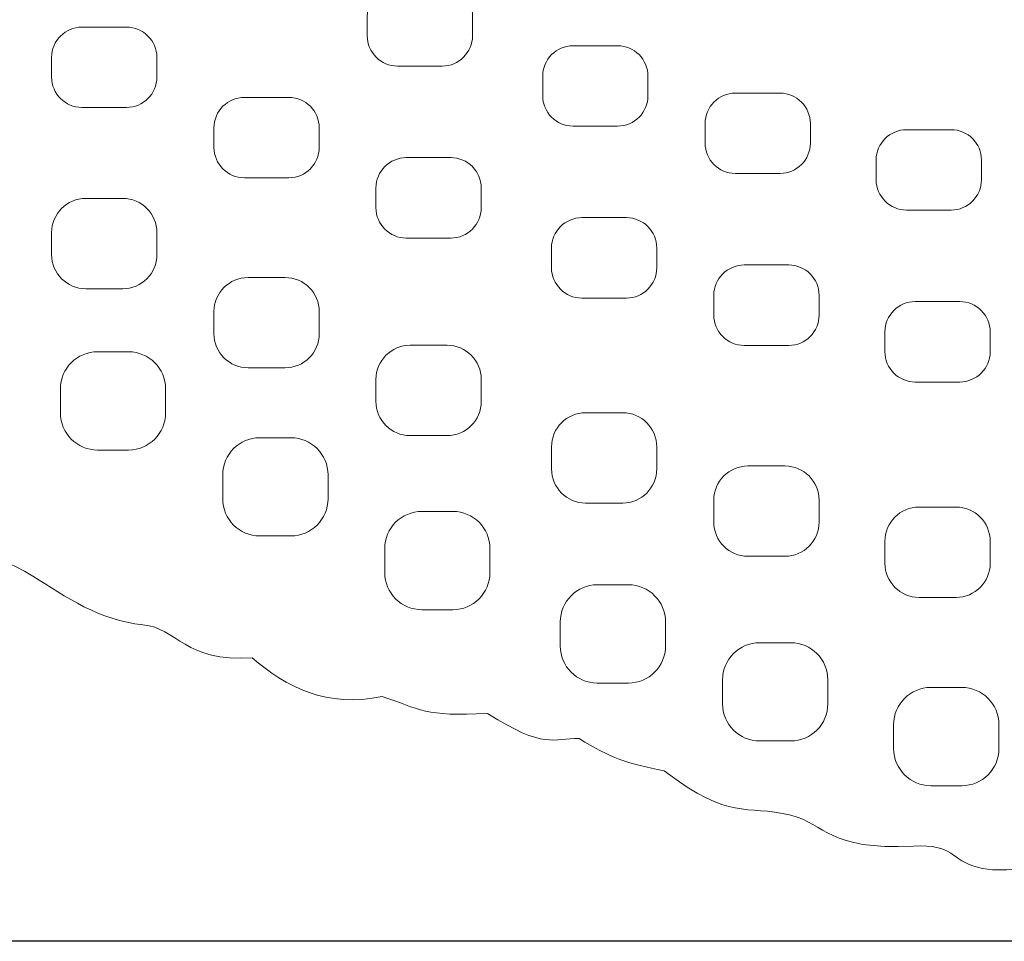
# Model space of a CAD drawing. Header units: millimetres. Extents: x -2387 to -702, y -1632 to 716.
# Tile 3 of 41: x -1261 to -1132, y -1632 to -1512. Entities that reach past the tile are written whole.
import ezdxf

# ---------------------------------------------------------------- set-up
doc = ezdxf.new("R2010")
doc.units = ezdxf.units.MM
doc.header["$MEASUREMENT"] = 0
doc.layers.add('COTAS', color=1, linetype='Continuous')
doc.layers.add('TATI', color=7, linetype='Continuous')
doc.dimstyles.get("Standard").update_dxf_attribs({"dimtxt": 20, "dimasz": 20, "dimexe": 7, "dimexo": 4, "dimgap": 12, "dimtad": 0, "dimtoh": 1, "dimdec": 0, "dimzin": 0, "dimdsep": 46, "dimtxsty": 'Standard', "dimcen": 0.09, "dimadec": 0, "dimazin": 0, "dimtfac": 1, "dimtdec": 0, "dimtofl": 0, "dimtmove": 0, "dimatfit": 3, "dimfxl": 1, "dimtolj": 1, "dimtzin": 0, "dimarcsym": 0})

# ---------------------------------------------------------------- blocks, each defined once
blk = doc.blocks.new('*D2')
at = {"layer": 'COTAS', "color": 0, "lineweight": -2, "transparency": 16777216}
for p, q in [((-1205.68, -1412.03), (-1368.81, -1412.03)), ((-1361.81, -1432.03), (-1361.81, -1485.01)), ((-1361.81, -1611.99), (-1361.81, -1559.01)), ((-1025.2, -1631.99), (-1368.81, -1631.99))]:
    blk.add_line(p, q, dxfattribs=at)
at = {"layer": 'COTAS', "color": 0, "transparency": 16777216}
for points in [[(-1365.14, -1432.03), (-1358.47, -1432.03), (-1361.81, -1412.03)], [(-1365.14, -1611.99), (-1358.47, -1611.99), (-1361.81, -1631.99)]]:
    blk.add_solid(points, dxfattribs=at)
at = {"layer": 'Defpoints', "color": 0, "transparency": 16777216}
for p in [(-1201.68, -1412.03), (-1361.81, -1631.99), (-1021.2, -1631.99)]:
    blk.add_point(p, dxfattribs=at)
at = {"layer": 'COTAS', "color": 0, "transparency": 16777216, "insert": (-1361.81, -1522.01), "char_height": 20, "attachment_point": 5, "rotation": 90}
blk.add_mtext('\\A1;220', dxfattribs=at)

msp = doc.modelspace()

# ---------------------------------------------------------------- linework, layer by layer
at = {"layer": 'TATI', "lineweight": 9}
for points, knots in [([(-1173.69, -1424.94), (-1174.92, -1408.98), (-1069.41, -1412.67), (-1044.28, -1411.94), (-1044.28, -1411.94), (-1015.19, -1411.1), (-936.67, -1414.76), (-916.55, -1416.56), (-916.55, -1416.56), (-912.94, -1416.88), (-886.5, -1417.4), (-884.51, -1428.74), (-884.51, -1428.74), (-873.53, -1429.92), (-868.82, -1438.04), (-857.37, -1437.35), (-857.37, -1437.35), (-839.17, -1439.43), (-851.75, -1446.46), (-823.25, -1444.36), (-823.25, -1444.36), (-815.3, -1445.56), (-812.55, -1449.4), (-805.96, -1449.6), (-805.96, -1449.6), (-802.93, -1449.69), (-797.59, -1454.69), (-796.06, -1455.1), (-796.06, -1455.1), (-789.31, -1456.88), (-782.08, -1463.8), (-775.83, -1471.93), (-775.83, -1471.93), (-774.03, -1474.27), (-769.74, -1477.44), (-768.49, -1479.09), (-768.49, -1479.09), (-763.34, -1485.91), (-758.96, -1492.66), (-760.56, -1510.26), (-760.56, -1510.26), (-761.35, -1519), (-759.21, -1525.33), (-765.71, -1534.85), (-765.71, -1534.85), (-769.89, -1545.66), (-774.85, -1545.94), (-784.21, -1555.42), (-784.21, -1555.42), (-793.63, -1564.95), (-796.19, -1566.79), (-807.55, -1573.08), (-807.55, -1573.08), (-814.21, -1576.76), (-812.8, -1577.33), (-819.63, -1579.04), (-819.63, -1579.04), (-823.37, -1579.97), (-825.09, -1586.06), (-834.27, -1586.57), (-834.27, -1586.57), (-841.4, -1594.55), (-845.43, -1592.72), (-849.72, -1593.74), (-849.72, -1593.74), (-853.73, -1596.89), (-857.04, -1597.99), (-863.11, -1599.14), (-863.11, -1599.14), (-870.35, -1603.04), (-871.01, -1602.74), (-877.91, -1603.54), (-877.91, -1603.54), (-878.76, -1605.15), (-883.44, -1606.41), (-889.34, -1607.88), (-889.34, -1607.88), (-896.28, -1612.51), (-896.76, -1611.8), (-903.74, -1612.46), (-903.74, -1612.46), (-904.64, -1612.55), (-906.05, -1615.92), (-919.34, -1617.22), (-919.34, -1617.22), (-924.55, -1620.5), (-928.17, -1620.57), (-932.38, -1620.05), (-932.38, -1620.05), (-936.44, -1622.8), (-939.48, -1622.92), (-943.49, -1622.27), (-943.49, -1622.27), (-950.47, -1625.82), (-953.78, -1623.04), (-956.82, -1623.99), (-956.82, -1623.99), (-960.54, -1625.15), (-970.74, -1625.46), (-973.58, -1624.75), (-973.58, -1624.75), (-975.71, -1625.96), (-983.21, -1628.06), (-988.38, -1627.4), (-988.38, -1627.4), (-992.89, -1626.82), (-998.27, -1629.58), (-1005.35, -1629.08), (-1005.35, -1629.08), (-1014.25, -1630.55), (-1016.05, -1630.63), (-1024.06, -1629.61), (-1024.06, -1629.61), (-1030.62, -1630.89), (-1036.72, -1631.19), (-1040.37, -1630.37), (-1040.37, -1630.37), (-1045.13, -1630.61), (-1046.84, -1630.89), (-1053.87, -1631.15), (-1053.87, -1631.15), (-1059.14, -1631.83), (-1062.33, -1630.8), (-1067.61, -1629.66), (-1067.61, -1629.66), (-1073.02, -1630.87), (-1078.32, -1630.08), (-1082.36, -1628.04), (-1082.36, -1628.04), (-1091.63, -1628.93), (-1094.07, -1628.54), (-1099.43, -1625.87), (-1099.43, -1625.87), (-1105.91, -1626.42), (-1109.97, -1628.38), (-1115.59, -1624.2), (-1115.59, -1624.2), (-1119.43, -1623.59), (-1121.95, -1626.29), (-1127.11, -1622.39), (-1127.11, -1622.39), (-1128.87, -1622.11), (-1132.33, -1623.24), (-1135.84, -1622.34), (-1135.84, -1622.34), (-1139.35, -1621.44), (-1138.84, -1619.28), (-1144.19, -1619.57), (-1144.19, -1619.57), (-1155.41, -1620.16), (-1155.55, -1616.7), (-1160.15, -1615.57), (-1160.15, -1615.57), (-1166.35, -1614.05), (-1167.79, -1616.47), (-1176.68, -1609.77), (-1176.68, -1609.77), (-1181.34, -1608.9), (-1183.75, -1608.06), (-1187.75, -1605.57), (-1187.75, -1605.57), (-1191.21, -1605.49), (-1192.24, -1607.07), (-1199.71, -1602.29), (-1199.71, -1602.29), (-1207.85, -1602.78), (-1208.58, -1601.7), (-1213.44, -1600.09), (-1213.44, -1600.09), (-1220.58, -1601.59), (-1226.07, -1598.86), (-1230.4, -1595.03), (-1230.4, -1595.03), (-1239.2, -1595.67), (-1240.19, -1591.17), (-1244.64, -1590.74), (-1244.64, -1590.74), (-1250.33, -1590.19), (-1254.66, -1587.13), (-1259, -1584.39), (-1259, -1584.39), (-1265.03, -1580.57), (-1266.74, -1582.9), (-1274.61, -1576.64), (-1274.61, -1576.64), (-1274.61, -1576.64), (-1285.95, -1565.97), (-1285.95, -1565.97), (-1285.95, -1565.97), (-1288.12, -1564.07), (-1297.27, -1561.29), (-1295.37, -1553.52), (-1295.37, -1553.52), (-1301.69, -1549.94), (-1301.4, -1542.83), (-1301.69, -1540.72), (-1301.69, -1540.72), (-1305.12, -1538.59), (-1306.08, -1530.18), (-1306.24, -1526.84), (-1306.24, -1526.84), (-1306.37, -1523.95), (-1311.46, -1522.26), (-1310.6, -1516.58), (-1310.6, -1516.58), (-1310.6, -1516.58), (-1309.17, -1510.47), (-1309.17, -1510.47), (-1309.17, -1510.47), (-1310.27, -1505.27), (-1312.4, -1501.91), (-1306.64, -1494.4), (-1306.64, -1494.4), (-1304.52, -1491.62), (-1307.5, -1486.28), (-1303.98, -1479.12), (-1303.98, -1479.12), (-1296.8, -1464.51), (-1281.89, -1458.44), (-1270, -1451.27), (-1270, -1451.27), (-1264.78, -1448.12), (-1243.2, -1443.32), (-1235.13, -1439.64), (-1235.13, -1439.64), (-1226.38, -1435.66), (-1225.24, -1436.56), (-1219.3, -1436.75), (-1219.3, -1436.75), (-1219.3, -1436.75), (-1209.93, -1433.05), (-1209.93, -1433.05), (-1209.93, -1433.05), (-1206.31, -1431.62), (-1204.06, -1434.28), (-1200.25, -1431.66), (-1200.25, -1431.66), (-1195.56, -1428.43), (-1173.64, -1425.59), (-1173.69, -1424.94)], [0, 0, 0, 0, 0.016393, 0.016393, 0.016393, 0.016393, 0.032787, 0.032787, 0.032787, 0.032787, 0.04918, 0.04918, 0.04918, 0.04918, 0.065574, 0.065574, 0.065574, 0.065574, 0.081967, 0.081967, 0.081967, 0.081967, 0.098361, 0.098361, 0.098361, 0.098361, 0.114754, 0.114754, 0.114754, 0.114754, 0.131148, 0.131148, 0.131148, 0.131148, 0.147541, 0.147541, 0.147541, 0.147541, 0.163934, 0.163934, 0.163934, 0.163934, 0.180328, 0.180328, 0.180328, 0.180328, 0.196721, 0.196721, 0.196721, 0.196721, 0.213115, 0.213115, 0.213115, 0.213115, 0.229508, 0.229508, 0.229508, 0.229508, 0.245902, 0.245902, 0.245902, 0.245902, 0.262295, 0.262295, 0.262295, 0.262295, 0.278689, 0.278689, 0.278689, 0.278689, 0.295082, 0.295082, 0.295082, 0.295082, 0.311475, 0.311475, 0.311475, 0.311475, 0.327869, 0.327869, 0.327869, 0.327869, 0.344262, 0.344262, 0.344262, 0.344262, 0.360656, 0.360656, 0.360656, 0.360656, 0.377049, 0.377049, 0.377049, 0.377049, 0.393443, 0.393443, 0.393443, 0.393443, 0.409836, 0.409836, 0.409836, 0.409836, 0.42623, 0.42623, 0.42623, 0.42623, 0.442623, 0.442623, 0.442623, 0.442623, 0.459016, 0.459016, 0.459016, 0.459016, 0.47541, 0.47541, 0.47541, 0.47541, 0.491803, 0.491803, 0.491803, 0.491803, 0.508197, 0.508197, 0.508197, 0.508197, 0.52459, 0.52459, 0.52459, 0.52459, 0.540984, 0.540984, 0.540984, 0.540984, 0.557377, 0.557377, 0.557377, 0.557377, 0.57377, 0.57377, 0.57377, 0.573771, 0.590164, 0.590164, 0.590164, 0.590164, 0.606557, 0.606557, 0.606557, 0.606557, 0.622951, 0.622951, 0.622951, 0.622951, 0.639344, 0.639344, 0.639344, 0.639344, 0.655738, 0.655738, 0.655738, 0.655738, 0.672131, 0.672131, 0.672131, 0.672131, 0.688525, 0.688525, 0.688525, 0.688525, 0.704918, 0.704918, 0.704918, 0.704918, 0.721311, 0.721311, 0.721311, 0.721311, 0.737705, 0.737705, 0.737705, 0.737705, 0.754098, 0.754098, 0.754098, 0.754098, 0.770492, 0.770492, 0.770492, 0.770492, 0.786885, 0.786885, 0.786885, 0.786885, 0.803279, 0.803279, 0.803279, 0.803279, 0.819672, 0.819672, 0.819672, 0.819672, 0.836066, 0.836066, 0.836066, 0.836066, 0.852459, 0.852459, 0.852459, 0.852459, 0.868852, 0.868852, 0.868852, 0.868852, 0.885246, 0.885246, 0.885246, 0.885246, 0.901639, 0.901639, 0.901639, 0.901639, 0.918033, 0.918033, 0.918033, 0.918033, 0.934426, 0.934426, 0.934426, 0.934426, 0.95082, 0.95082, 0.95082, 0.95082, 0.967213, 0.967213, 0.967213, 0.967213, 1, 1, 1, 1]), ([(-1215.4, -1511.43), (-1215.4, -1511.43), (-1215.4, -1513.98), (-1215.4, -1513.98), (-1215.4, -1513.98), (-1215.4, -1516.16), (-1213.62, -1517.94), (-1211.44, -1517.94), (-1211.44, -1517.94), (-1211.44, -1517.94), (-1205.63, -1517.94), (-1205.63, -1517.94), (-1205.63, -1517.94), (-1203.45, -1517.94), (-1201.67, -1516.16), (-1201.67, -1513.98), (-1201.67, -1513.98), (-1201.67, -1513.98), (-1201.67, -1511.43), (-1201.67, -1511.43), (-1201.67, -1511.43), (-1201.67, -1509.25), (-1203.45, -1507.47), (-1205.63, -1507.47), (-1205.63, -1507.47), (-1205.63, -1507.47), (-1211.44, -1507.47), (-1211.44, -1507.47), (-1211.44, -1507.47), (-1213.62, -1507.47), (-1215.4, -1509.25), (-1215.4, -1511.43)], [0, 0, 0, 0, 0.111111, 0.111111, 0.111111, 0.111111, 0.222222, 0.222222, 0.222222, 0.222222, 0.333333, 0.333333, 0.333333, 0.333333, 0.444444, 0.444444, 0.444444, 0.444444, 0.555556, 0.555556, 0.555556, 0.555556, 0.666667, 0.666667, 0.666667, 0.666667, 0.777778, 0.777778, 0.777778, 0.777778, 1, 1, 1, 1]), ([(-1256.55, -1516.81), (-1256.55, -1516.81), (-1256.55, -1519.37), (-1256.55, -1519.37), (-1256.55, -1519.37), (-1256.55, -1521.55), (-1254.77, -1523.33), (-1252.59, -1523.33), (-1252.59, -1523.33), (-1252.59, -1523.33), (-1246.78, -1523.33), (-1246.78, -1523.33), (-1246.78, -1523.33), (-1244.6, -1523.33), (-1242.82, -1521.55), (-1242.82, -1519.37), (-1242.82, -1519.37), (-1242.82, -1519.37), (-1242.82, -1516.81), (-1242.82, -1516.81), (-1242.82, -1516.81), (-1242.82, -1514.64), (-1244.6, -1512.86), (-1246.78, -1512.86), (-1246.78, -1512.86), (-1246.78, -1512.86), (-1252.59, -1512.86), (-1252.59, -1512.86), (-1252.59, -1512.86), (-1254.77, -1512.86), (-1256.55, -1514.64), (-1256.55, -1516.81)], [0, 0, 0, 0, 0.111111, 0.111111, 0.111111, 0.111111, 0.222222, 0.222222, 0.222222, 0.222222, 0.333333, 0.333333, 0.333333, 0.333333, 0.444444, 0.444444, 0.444444, 0.444444, 0.555556, 0.555556, 0.555556, 0.555556, 0.666667, 0.666667, 0.666667, 0.666667, 0.777778, 0.777778, 0.777778, 0.777778, 1, 1, 1, 1]), ([(-1192.52, -1519.25), (-1192.52, -1519.25), (-1192.52, -1521.8), (-1192.52, -1521.8), (-1192.52, -1521.8), (-1192.52, -1523.98), (-1190.74, -1525.76), (-1188.56, -1525.76), (-1188.56, -1525.76), (-1188.56, -1525.76), (-1182.75, -1525.76), (-1182.75, -1525.76), (-1182.75, -1525.76), (-1180.57, -1525.76), (-1178.79, -1523.98), (-1178.79, -1521.8), (-1178.79, -1521.8), (-1178.79, -1521.8), (-1178.79, -1519.25), (-1178.79, -1519.25), (-1178.79, -1519.25), (-1178.79, -1517.07), (-1180.57, -1515.29), (-1182.75, -1515.29), (-1182.75, -1515.29), (-1182.75, -1515.29), (-1188.56, -1515.29), (-1188.56, -1515.29), (-1188.56, -1515.29), (-1190.74, -1515.29), (-1192.52, -1517.07), (-1192.52, -1519.25)], [0, 0, 0, 0, 0.111111, 0.111111, 0.111111, 0.111111, 0.222222, 0.222222, 0.222222, 0.222222, 0.333333, 0.333333, 0.333333, 0.333333, 0.444444, 0.444444, 0.444444, 0.444444, 0.555556, 0.555556, 0.555556, 0.555556, 0.666667, 0.666667, 0.666667, 0.666667, 0.777778, 0.777778, 0.777778, 0.777778, 1, 1, 1, 1]), ([(-1235.38, -1525.98), (-1235.38, -1525.98), (-1235.38, -1528.53), (-1235.38, -1528.53), (-1235.38, -1528.53), (-1235.38, -1530.71), (-1233.6, -1532.49), (-1231.42, -1532.49), (-1231.42, -1532.49), (-1231.42, -1532.49), (-1225.61, -1532.49), (-1225.61, -1532.49), (-1225.61, -1532.49), (-1223.43, -1532.49), (-1221.65, -1530.71), (-1221.65, -1528.53), (-1221.65, -1528.53), (-1221.65, -1528.53), (-1221.65, -1525.98), (-1221.65, -1525.98), (-1221.65, -1525.98), (-1221.65, -1523.8), (-1223.43, -1522.02), (-1225.61, -1522.02), (-1225.61, -1522.02), (-1225.61, -1522.02), (-1231.42, -1522.02), (-1231.42, -1522.02), (-1231.42, -1522.02), (-1233.6, -1522.02), (-1235.38, -1523.8), (-1235.38, -1525.98)], [0, 0, 0, 0, 0.111111, 0.111111, 0.111111, 0.111111, 0.222222, 0.222222, 0.222222, 0.222222, 0.333333, 0.333333, 0.333333, 0.333333, 0.444444, 0.444444, 0.444444, 0.444444, 0.555556, 0.555556, 0.555556, 0.555556, 0.666667, 0.666667, 0.666667, 0.666667, 0.777778, 0.777778, 0.777778, 0.777778, 1, 1, 1, 1]), ([(-1171.35, -1525.42), (-1171.35, -1525.42), (-1171.35, -1527.97), (-1171.35, -1527.97), (-1171.35, -1527.97), (-1171.35, -1530.15), (-1169.57, -1531.93), (-1167.39, -1531.93), (-1167.39, -1531.93), (-1167.39, -1531.93), (-1161.58, -1531.93), (-1161.58, -1531.93), (-1161.58, -1531.93), (-1159.4, -1531.93), (-1157.62, -1530.15), (-1157.62, -1527.97), (-1157.62, -1527.97), (-1157.62, -1527.97), (-1157.62, -1525.42), (-1157.62, -1525.42), (-1157.62, -1525.42), (-1157.62, -1523.24), (-1159.4, -1521.46), (-1161.58, -1521.46), (-1161.58, -1521.46), (-1161.58, -1521.46), (-1167.39, -1521.46), (-1167.39, -1521.46), (-1167.39, -1521.46), (-1169.57, -1521.46), (-1171.35, -1523.24), (-1171.35, -1525.42)], [0, 0, 0, 0, 0.111111, 0.111111, 0.111111, 0.111111, 0.222222, 0.222222, 0.222222, 0.222222, 0.333333, 0.333333, 0.333333, 0.333333, 0.444444, 0.444444, 0.444444, 0.444444, 0.555556, 0.555556, 0.555556, 0.555556, 0.666667, 0.666667, 0.666667, 0.666667, 0.777778, 0.777778, 0.777778, 0.777778, 1, 1, 1, 1]), ([(-1149.04, -1530.19), (-1149.04, -1530.19), (-1149.04, -1532.74), (-1149.04, -1532.74), (-1149.04, -1532.74), (-1149.04, -1534.92), (-1147.26, -1536.7), (-1145.08, -1536.7), (-1145.08, -1536.7), (-1145.08, -1536.7), (-1139.27, -1536.7), (-1139.27, -1536.7), (-1139.27, -1536.7), (-1137.09, -1536.7), (-1135.31, -1534.92), (-1135.31, -1532.74), (-1135.31, -1532.74), (-1135.31, -1532.74), (-1135.31, -1530.19), (-1135.31, -1530.19), (-1135.31, -1530.19), (-1135.31, -1528.01), (-1137.09, -1526.23), (-1139.27, -1526.23), (-1139.27, -1526.23), (-1139.27, -1526.23), (-1145.08, -1526.23), (-1145.08, -1526.23), (-1145.08, -1526.23), (-1147.26, -1526.23), (-1149.04, -1528.01), (-1149.04, -1530.19)], [0, 0, 0, 0, 0.111111, 0.111111, 0.111111, 0.111111, 0.222222, 0.222222, 0.222222, 0.222222, 0.333333, 0.333333, 0.333333, 0.333333, 0.444444, 0.444444, 0.444444, 0.444444, 0.555556, 0.555556, 0.555556, 0.555556, 0.666667, 0.666667, 0.666667, 0.666667, 0.777778, 0.777778, 0.777778, 0.777778, 1, 1, 1, 1]), ([(-1214.26, -1533.83), (-1214.26, -1533.83), (-1214.26, -1536.39), (-1214.26, -1536.39), (-1214.26, -1536.39), (-1214.26, -1538.57), (-1212.48, -1540.35), (-1210.3, -1540.35), (-1210.3, -1540.35), (-1210.3, -1540.35), (-1204.49, -1540.35), (-1204.49, -1540.35), (-1204.49, -1540.35), (-1202.31, -1540.35), (-1200.53, -1538.57), (-1200.53, -1536.39), (-1200.53, -1536.39), (-1200.53, -1536.39), (-1200.53, -1533.83), (-1200.53, -1533.83), (-1200.53, -1533.83), (-1200.53, -1531.65), (-1202.31, -1529.87), (-1204.49, -1529.87), (-1204.49, -1529.87), (-1204.49, -1529.87), (-1210.3, -1529.87), (-1210.3, -1529.87), (-1210.3, -1529.87), (-1212.48, -1529.87), (-1214.26, -1531.65), (-1214.26, -1533.83)], [0, 0, 0, 0, 0.111111, 0.111111, 0.111111, 0.111111, 0.222222, 0.222222, 0.222222, 0.222222, 0.333333, 0.333333, 0.333333, 0.333333, 0.444444, 0.444444, 0.444444, 0.444444, 0.555556, 0.555556, 0.555556, 0.555556, 0.666667, 0.666667, 0.666667, 0.666667, 0.777778, 0.777778, 0.777778, 0.777778, 1, 1, 1, 1]), ([(-1256.55, -1539.64), (-1256.55, -1539.64), (-1256.55, -1542.51), (-1256.55, -1542.51), (-1256.55, -1542.51), (-1256.55, -1544.96), (-1254.55, -1546.96), (-1252.1, -1546.96), (-1252.1, -1546.96), (-1252.1, -1546.96), (-1247.27, -1546.96), (-1247.27, -1546.96), (-1247.27, -1546.96), (-1244.82, -1546.96), (-1242.82, -1544.96), (-1242.82, -1542.51), (-1242.82, -1542.51), (-1242.82, -1542.51), (-1242.82, -1539.64), (-1242.82, -1539.64), (-1242.82, -1539.64), (-1242.82, -1537.19), (-1244.82, -1535.19), (-1247.27, -1535.19), (-1247.27, -1535.19), (-1247.27, -1535.19), (-1252.1, -1535.19), (-1252.1, -1535.19), (-1252.1, -1535.19), (-1254.55, -1535.19), (-1256.55, -1537.19), (-1256.55, -1539.64)], [0, 0, 0, 0, 0.111111, 0.111111, 0.111111, 0.111111, 0.222222, 0.222222, 0.222222, 0.222222, 0.333333, 0.333333, 0.333333, 0.333333, 0.444444, 0.444444, 0.444444, 0.444444, 0.555556, 0.555556, 0.555556, 0.555556, 0.666667, 0.666667, 0.666667, 0.666667, 0.777778, 0.777778, 0.777778, 0.777778, 1, 1, 1, 1]), ([(-1191.37, -1541.65), (-1191.37, -1541.65), (-1191.37, -1544.21), (-1191.37, -1544.21), (-1191.37, -1544.21), (-1191.37, -1546.39), (-1189.6, -1548.17), (-1187.42, -1548.17), (-1187.42, -1548.17), (-1187.42, -1548.17), (-1181.6, -1548.17), (-1181.6, -1548.17), (-1181.6, -1548.17), (-1179.42, -1548.17), (-1177.64, -1546.39), (-1177.64, -1544.21), (-1177.64, -1544.21), (-1177.64, -1544.21), (-1177.64, -1541.65), (-1177.64, -1541.65), (-1177.64, -1541.65), (-1177.64, -1539.48), (-1179.42, -1537.69), (-1181.6, -1537.69), (-1181.6, -1537.69), (-1181.6, -1537.69), (-1187.42, -1537.69), (-1187.42, -1537.69), (-1187.42, -1537.69), (-1189.6, -1537.69), (-1191.37, -1539.48), (-1191.37, -1541.65)], [0, 0, 0, 0, 0.111111, 0.111111, 0.111111, 0.111111, 0.222222, 0.222222, 0.222222, 0.222222, 0.333333, 0.333333, 0.333333, 0.333333, 0.444444, 0.444444, 0.444444, 0.444444, 0.555556, 0.555556, 0.555556, 0.555556, 0.666667, 0.666667, 0.666667, 0.666667, 0.777778, 0.777778, 0.777778, 0.777778, 1, 1, 1, 1]), ([(-1170.21, -1547.82), (-1170.21, -1547.82), (-1170.21, -1550.38), (-1170.21, -1550.38), (-1170.21, -1550.38), (-1170.21, -1552.56), (-1168.43, -1554.34), (-1166.25, -1554.34), (-1166.25, -1554.34), (-1166.25, -1554.34), (-1160.44, -1554.34), (-1160.44, -1554.34), (-1160.44, -1554.34), (-1158.26, -1554.34), (-1156.48, -1552.56), (-1156.48, -1550.38), (-1156.48, -1550.38), (-1156.48, -1550.38), (-1156.48, -1547.82), (-1156.48, -1547.82), (-1156.48, -1547.82), (-1156.48, -1545.65), (-1158.26, -1543.86), (-1160.44, -1543.86), (-1160.44, -1543.86), (-1160.44, -1543.86), (-1166.25, -1543.86), (-1166.25, -1543.86), (-1166.25, -1543.86), (-1168.43, -1543.86), (-1170.21, -1545.65), (-1170.21, -1547.82)], [0, 0, 0, 0, 0.111111, 0.111111, 0.111111, 0.111111, 0.222222, 0.222222, 0.222222, 0.222222, 0.333333, 0.333333, 0.333333, 0.333333, 0.444444, 0.444444, 0.444444, 0.444444, 0.555556, 0.555556, 0.555556, 0.555556, 0.666667, 0.666667, 0.666667, 0.666667, 0.777778, 0.777778, 0.777778, 0.777778, 1, 1, 1, 1]), ([(-1235.38, -1549.94), (-1235.38, -1549.94), (-1235.38, -1552.81), (-1235.38, -1552.81), (-1235.38, -1552.81), (-1235.38, -1555.26), (-1233.38, -1557.26), (-1230.94, -1557.26), (-1230.94, -1557.26), (-1230.94, -1557.26), (-1226.1, -1557.26), (-1226.1, -1557.26), (-1226.1, -1557.26), (-1223.66, -1557.26), (-1221.65, -1555.26), (-1221.65, -1552.81), (-1221.65, -1552.81), (-1221.65, -1552.81), (-1221.65, -1549.94), (-1221.65, -1549.94), (-1221.65, -1549.94), (-1221.65, -1547.49), (-1223.66, -1545.49), (-1226.1, -1545.49), (-1226.1, -1545.49), (-1226.1, -1545.49), (-1230.94, -1545.49), (-1230.94, -1545.49), (-1230.94, -1545.49), (-1233.38, -1545.49), (-1235.38, -1547.49), (-1235.38, -1549.94)], [0, 0, 0, 0, 0.111111, 0.111111, 0.111111, 0.111111, 0.222222, 0.222222, 0.222222, 0.222222, 0.333333, 0.333333, 0.333333, 0.333333, 0.444444, 0.444444, 0.444444, 0.444444, 0.555556, 0.555556, 0.555556, 0.555556, 0.666667, 0.666667, 0.666667, 0.666667, 0.777778, 0.777778, 0.777778, 0.777778, 1, 1, 1, 1]), ([(-1147.9, -1552.59), (-1147.9, -1552.59), (-1147.9, -1555.15), (-1147.9, -1555.15), (-1147.9, -1555.15), (-1147.9, -1557.32), (-1146.12, -1559.11), (-1143.94, -1559.11), (-1143.94, -1559.11), (-1143.94, -1559.11), (-1138.13, -1559.11), (-1138.13, -1559.11), (-1138.13, -1559.11), (-1135.95, -1559.11), (-1134.17, -1557.32), (-1134.17, -1555.15), (-1134.17, -1555.15), (-1134.17, -1555.15), (-1134.17, -1552.59), (-1134.17, -1552.59), (-1134.17, -1552.59), (-1134.17, -1550.41), (-1135.95, -1548.63), (-1138.13, -1548.63), (-1138.13, -1548.63), (-1138.13, -1548.63), (-1143.94, -1548.63), (-1143.94, -1548.63), (-1143.94, -1548.63), (-1146.12, -1548.63), (-1147.9, -1550.41), (-1147.9, -1552.59)], [0, 0, 0, 0, 0.111111, 0.111111, 0.111111, 0.111111, 0.222222, 0.222222, 0.222222, 0.222222, 0.333333, 0.333333, 0.333333, 0.333333, 0.444444, 0.444444, 0.444444, 0.444444, 0.555556, 0.555556, 0.555556, 0.555556, 0.666667, 0.666667, 0.666667, 0.666667, 0.777778, 0.777778, 0.777778, 0.777778, 1, 1, 1, 1]), ([(-1214.26, -1558.77), (-1214.26, -1558.77), (-1214.26, -1561.64), (-1214.26, -1561.64), (-1214.26, -1561.64), (-1214.26, -1564.09), (-1212.26, -1566.09), (-1209.81, -1566.09), (-1209.81, -1566.09), (-1209.81, -1566.09), (-1204.98, -1566.09), (-1204.98, -1566.09), (-1204.98, -1566.09), (-1202.53, -1566.09), (-1200.53, -1564.09), (-1200.53, -1561.64), (-1200.53, -1561.64), (-1200.53, -1561.64), (-1200.53, -1558.77), (-1200.53, -1558.77), (-1200.53, -1558.77), (-1200.53, -1556.32), (-1202.53, -1554.32), (-1204.98, -1554.32), (-1204.98, -1554.32), (-1204.98, -1554.32), (-1209.81, -1554.32), (-1209.81, -1554.32), (-1209.81, -1554.32), (-1212.26, -1554.32), (-1214.26, -1556.32), (-1214.26, -1558.77)], [0, 0, 0, 0, 0.111111, 0.111111, 0.111111, 0.111111, 0.222222, 0.222222, 0.222222, 0.222222, 0.333333, 0.333333, 0.333333, 0.333333, 0.444444, 0.444444, 0.444444, 0.444444, 0.555556, 0.555556, 0.555556, 0.555556, 0.666667, 0.666667, 0.666667, 0.666667, 0.777778, 0.777778, 0.777778, 0.777778, 1, 1, 1, 1]), ([(-1255.41, -1560), (-1255.41, -1560), (-1255.41, -1563.13), (-1255.41, -1563.13), (-1255.41, -1563.13), (-1255.41, -1565.79), (-1253.23, -1567.97), (-1250.57, -1567.97), (-1250.57, -1567.97), (-1250.57, -1567.97), (-1246.51, -1567.97), (-1246.51, -1567.97), (-1246.51, -1567.97), (-1243.86, -1567.97), (-1241.68, -1565.79), (-1241.68, -1563.13), (-1241.68, -1563.13), (-1241.68, -1563.13), (-1241.68, -1560), (-1241.68, -1560), (-1241.68, -1560), (-1241.68, -1557.34), (-1243.86, -1555.17), (-1246.51, -1555.17), (-1246.51, -1555.17), (-1246.51, -1555.17), (-1250.57, -1555.17), (-1250.57, -1555.17), (-1250.57, -1555.17), (-1253.23, -1555.17), (-1255.41, -1557.34), (-1255.41, -1560)], [0, 0, 0, 0, 0.111111, 0.111111, 0.111111, 0.111111, 0.222222, 0.222222, 0.222222, 0.222222, 0.333333, 0.333333, 0.333333, 0.333333, 0.444444, 0.444444, 0.444444, 0.444444, 0.555556, 0.555556, 0.555556, 0.555556, 0.666667, 0.666667, 0.666667, 0.666667, 0.777778, 0.777778, 0.777778, 0.777778, 1, 1, 1, 1]), ([(-1191.37, -1567.56), (-1191.37, -1567.56), (-1191.37, -1570.43), (-1191.37, -1570.43), (-1191.37, -1570.43), (-1191.37, -1572.88), (-1189.37, -1574.88), (-1186.93, -1574.88), (-1186.93, -1574.88), (-1186.93, -1574.88), (-1182.09, -1574.88), (-1182.09, -1574.88), (-1182.09, -1574.88), (-1179.65, -1574.88), (-1177.64, -1572.88), (-1177.64, -1570.43), (-1177.64, -1570.43), (-1177.64, -1570.43), (-1177.64, -1567.56), (-1177.64, -1567.56), (-1177.64, -1567.56), (-1177.64, -1565.11), (-1179.65, -1563.11), (-1182.09, -1563.11), (-1182.09, -1563.11), (-1182.09, -1563.11), (-1186.93, -1563.11), (-1186.93, -1563.11), (-1186.93, -1563.11), (-1189.37, -1563.11), (-1191.37, -1565.11), (-1191.37, -1567.56)], [0, 0, 0, 0, 0.111111, 0.111111, 0.111111, 0.111111, 0.222222, 0.222222, 0.222222, 0.222222, 0.333333, 0.333333, 0.333333, 0.333333, 0.444444, 0.444444, 0.444444, 0.444444, 0.555556, 0.555556, 0.555556, 0.555556, 0.666667, 0.666667, 0.666667, 0.666667, 0.777778, 0.777778, 0.777778, 0.777778, 1, 1, 1, 1]), ([(-1234.24, -1571.21), (-1234.24, -1571.21), (-1234.24, -1574.33), (-1234.24, -1574.33), (-1234.24, -1574.33), (-1234.24, -1576.99), (-1232.06, -1579.17), (-1229.41, -1579.17), (-1229.41, -1579.17), (-1229.41, -1579.17), (-1225.35, -1579.17), (-1225.35, -1579.17), (-1225.35, -1579.17), (-1222.69, -1579.17), (-1220.51, -1576.99), (-1220.51, -1574.33), (-1220.51, -1574.33), (-1220.51, -1574.33), (-1220.51, -1571.21), (-1220.51, -1571.21), (-1220.51, -1571.21), (-1220.51, -1568.54), (-1222.69, -1566.37), (-1225.35, -1566.37), (-1225.35, -1566.37), (-1225.35, -1566.37), (-1229.41, -1566.37), (-1229.41, -1566.37), (-1229.41, -1566.37), (-1232.06, -1566.37), (-1234.24, -1568.54), (-1234.24, -1571.21)], [0, 0, 0, 0, 0.111111, 0.111111, 0.111111, 0.111111, 0.222222, 0.222222, 0.222222, 0.222222, 0.333333, 0.333333, 0.333333, 0.333333, 0.444444, 0.444444, 0.444444, 0.444444, 0.555556, 0.555556, 0.555556, 0.555556, 0.666667, 0.666667, 0.666667, 0.666667, 0.777778, 0.777778, 0.777778, 0.777778, 1, 1, 1, 1]), ([(-1170.21, -1574.49), (-1170.21, -1574.49), (-1170.21, -1577.37), (-1170.21, -1577.37), (-1170.21, -1577.37), (-1170.21, -1579.81), (-1168.21, -1581.82), (-1165.76, -1581.82), (-1165.76, -1581.82), (-1165.76, -1581.82), (-1160.93, -1581.82), (-1160.93, -1581.82), (-1160.93, -1581.82), (-1158.48, -1581.82), (-1156.48, -1579.81), (-1156.48, -1577.37), (-1156.48, -1577.37), (-1156.48, -1577.37), (-1156.48, -1574.49), (-1156.48, -1574.49), (-1156.48, -1574.49), (-1156.48, -1572.05), (-1158.48, -1570.05), (-1160.93, -1570.05), (-1160.93, -1570.05), (-1160.93, -1570.05), (-1165.76, -1570.05), (-1165.76, -1570.05), (-1165.76, -1570.05), (-1168.21, -1570.05), (-1170.21, -1572.05), (-1170.21, -1574.49)], [0, 0, 0, 0, 0.111111, 0.111111, 0.111111, 0.111111, 0.222222, 0.222222, 0.222222, 0.222222, 0.333333, 0.333333, 0.333333, 0.333333, 0.444444, 0.444444, 0.444444, 0.444444, 0.555556, 0.555556, 0.555556, 0.555556, 0.666667, 0.666667, 0.666667, 0.666667, 0.777778, 0.777778, 0.777778, 0.777778, 1, 1, 1, 1]), ([(-1213.12, -1580.81), (-1213.12, -1580.81), (-1213.12, -1583.94), (-1213.12, -1583.94), (-1213.12, -1583.94), (-1213.12, -1586.6), (-1210.94, -1588.78), (-1208.28, -1588.78), (-1208.28, -1588.78), (-1208.28, -1588.78), (-1204.22, -1588.78), (-1204.22, -1588.78), (-1204.22, -1588.78), (-1201.57, -1588.78), (-1199.39, -1586.6), (-1199.39, -1583.94), (-1199.39, -1583.94), (-1199.39, -1583.94), (-1199.39, -1580.81), (-1199.39, -1580.81), (-1199.39, -1580.81), (-1199.39, -1578.15), (-1201.57, -1575.97), (-1204.22, -1575.97), (-1204.22, -1575.97), (-1204.22, -1575.97), (-1208.28, -1575.97), (-1208.28, -1575.97), (-1208.28, -1575.97), (-1210.94, -1575.97), (-1213.12, -1578.15), (-1213.12, -1580.81)], [0, 0, 0, 0, 0.111111, 0.111111, 0.111111, 0.111111, 0.222222, 0.222222, 0.222222, 0.222222, 0.333333, 0.333333, 0.333333, 0.333333, 0.444444, 0.444444, 0.444444, 0.444444, 0.555556, 0.555556, 0.555556, 0.555556, 0.666667, 0.666667, 0.666667, 0.666667, 0.777778, 0.777778, 0.777778, 0.777778, 1, 1, 1, 1]), ([(-1147.9, -1579.85), (-1147.9, -1579.85), (-1147.9, -1582.73), (-1147.9, -1582.73), (-1147.9, -1582.73), (-1147.9, -1585.17), (-1145.9, -1587.18), (-1143.45, -1587.18), (-1143.45, -1587.18), (-1143.45, -1587.18), (-1138.62, -1587.18), (-1138.62, -1587.18), (-1138.62, -1587.18), (-1136.17, -1587.18), (-1134.17, -1585.17), (-1134.17, -1582.73), (-1134.17, -1582.73), (-1134.17, -1582.73), (-1134.17, -1579.85), (-1134.17, -1579.85), (-1134.17, -1579.85), (-1134.17, -1577.41), (-1136.17, -1575.41), (-1138.62, -1575.41), (-1138.62, -1575.41), (-1138.62, -1575.41), (-1143.45, -1575.41), (-1143.45, -1575.41), (-1143.45, -1575.41), (-1145.9, -1575.41), (-1147.9, -1577.41), (-1147.9, -1579.85)], [0, 0, 0, 0, 0.111111, 0.111111, 0.111111, 0.111111, 0.222222, 0.222222, 0.222222, 0.222222, 0.333333, 0.333333, 0.333333, 0.333333, 0.444444, 0.444444, 0.444444, 0.444444, 0.555556, 0.555556, 0.555556, 0.555556, 0.666667, 0.666667, 0.666667, 0.666667, 0.777778, 0.777778, 0.777778, 0.777778, 1, 1, 1, 1]), ([(-1190.23, -1590.37), (-1190.23, -1590.37), (-1190.23, -1593.5), (-1190.23, -1593.5), (-1190.23, -1593.5), (-1190.23, -1596.16), (-1188.05, -1598.34), (-1185.4, -1598.34), (-1185.4, -1598.34), (-1185.4, -1598.34), (-1181.34, -1598.34), (-1181.34, -1598.34), (-1181.34, -1598.34), (-1178.68, -1598.34), (-1176.5, -1596.16), (-1176.5, -1593.5), (-1176.5, -1593.5), (-1176.5, -1593.5), (-1176.5, -1590.37), (-1176.5, -1590.37), (-1176.5, -1590.37), (-1176.5, -1587.71), (-1178.68, -1585.53), (-1181.34, -1585.53), (-1181.34, -1585.53), (-1181.34, -1585.53), (-1185.4, -1585.53), (-1185.4, -1585.53), (-1185.4, -1585.53), (-1188.05, -1585.53), (-1190.23, -1587.71), (-1190.23, -1590.37)], [0, 0, 0, 0, 0.111111, 0.111111, 0.111111, 0.111111, 0.222222, 0.222222, 0.222222, 0.222222, 0.333333, 0.333333, 0.333333, 0.333333, 0.444444, 0.444444, 0.444444, 0.444444, 0.555556, 0.555556, 0.555556, 0.555556, 0.666667, 0.666667, 0.666667, 0.666667, 0.777778, 0.777778, 0.777778, 0.777778, 1, 1, 1, 1]), ([(-1169.07, -1597.92), (-1169.07, -1597.92), (-1169.07, -1601.04), (-1169.07, -1601.04), (-1169.07, -1601.04), (-1169.07, -1603.7), (-1166.89, -1605.88), (-1164.23, -1605.88), (-1164.23, -1605.88), (-1164.23, -1605.88), (-1160.17, -1605.88), (-1160.17, -1605.88), (-1160.17, -1605.88), (-1157.52, -1605.88), (-1155.34, -1603.7), (-1155.34, -1601.04), (-1155.34, -1601.04), (-1155.34, -1601.04), (-1155.34, -1597.92), (-1155.34, -1597.92), (-1155.34, -1597.92), (-1155.34, -1595.26), (-1157.52, -1593.08), (-1160.17, -1593.08), (-1160.17, -1593.08), (-1160.17, -1593.08), (-1164.23, -1593.08), (-1164.23, -1593.08), (-1164.23, -1593.08), (-1166.89, -1593.08), (-1169.07, -1595.26), (-1169.07, -1597.92)], [0, 0, 0, 0, 0.111111, 0.111111, 0.111111, 0.111111, 0.222222, 0.222222, 0.222222, 0.222222, 0.333333, 0.333333, 0.333333, 0.333333, 0.444444, 0.444444, 0.444444, 0.444444, 0.555556, 0.555556, 0.555556, 0.555556, 0.666667, 0.666667, 0.666667, 0.666667, 0.777778, 0.777778, 0.777778, 0.777778, 1, 1, 1, 1]), ([(-1146.76, -1603.75), (-1146.76, -1603.75), (-1146.76, -1606.87), (-1146.76, -1606.87), (-1146.76, -1606.87), (-1146.76, -1609.54), (-1144.58, -1611.71), (-1141.92, -1611.71), (-1141.92, -1611.71), (-1141.92, -1611.71), (-1137.87, -1611.71), (-1137.87, -1611.71), (-1137.87, -1611.71), (-1135.21, -1611.71), (-1133.03, -1609.54), (-1133.03, -1606.87), (-1133.03, -1606.87), (-1133.03, -1606.87), (-1133.03, -1603.75), (-1133.03, -1603.75), (-1133.03, -1603.75), (-1133.03, -1601.09), (-1135.21, -1598.91), (-1137.87, -1598.91), (-1137.87, -1598.91), (-1137.87, -1598.91), (-1141.92, -1598.91), (-1141.92, -1598.91), (-1141.92, -1598.91), (-1144.58, -1598.91), (-1146.76, -1601.09), (-1146.76, -1603.75)], [0, 0, 0, 0, 0.111111, 0.111111, 0.111111, 0.111111, 0.222222, 0.222222, 0.222222, 0.222222, 0.333333, 0.333333, 0.333333, 0.333333, 0.444444, 0.444444, 0.444444, 0.444444, 0.555556, 0.555556, 0.555556, 0.555556, 0.666667, 0.666667, 0.666667, 0.666667, 0.777778, 0.777778, 0.777778, 0.777778, 1, 1, 1, 1])]:
    msp.add_open_spline(points, degree=3, knots=knots, dxfattribs=at)

# ---------------------------------------------------------------- dimensions: what is measured, and where the dimension line sits
at = {"layer": 'COTAS'}
dim = msp.add_linear_dim(base=(-1361.81, -1631.99), p1=(-1201.68, -1412.03), p2=(-1021.2, -1631.99), angle=90, dimstyle='Standard', dxfattribs=at)
dim.commit()
dim.dimension.update_dxf_attribs({"geometry": '*D2', "text_midpoint": (-1361.81, -1522.01)})

doc.saveas('drawing.dxf')
